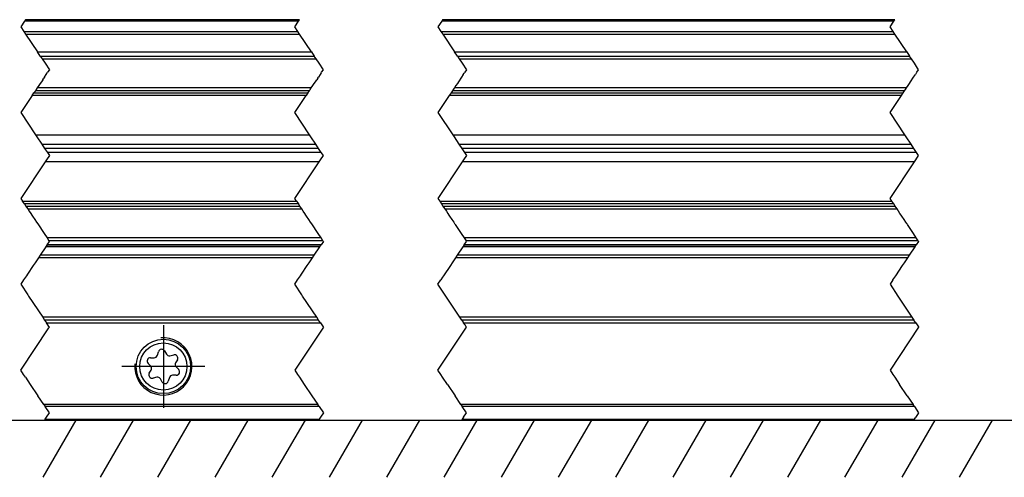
# Model space of a CAD drawing. Header units: millimetres. Extents: x -418 to 1850, y -684 to 1025.
# Tile 11 of 59: x -197 to -129, y 141 to 173. Entities that reach past the tile are written whole.
import ezdxf

# ---------------------------------------------------------------- set-up
doc = ezdxf.new("R2010")
doc.units = ezdxf.units.MM
doc.linetypes.add('DOT_CENTER', pattern=[14, 12, -1, 0, -1])
doc.layers.add('1', color=7, linetype='Continuous')

# ---------------------------------------------------------------- blocks, each defined once
blk = doc.blocks.new('REGLA_SV2-1140__7', base_point=(-299.887500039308, 154.7866984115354))
at = {"color": 2, "linetype": 'DOT_CENTER'}
for p, q in [((-197.0838203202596, 172.6866984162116), (-197.3504870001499, 172.286698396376)), ((-197.017153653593, 172.7866984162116), (-197.0838203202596, 172.6866984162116)), ((-178.2125148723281, 172.286698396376), (-177.9458481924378, 172.6866984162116)), ((-177.9458481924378, 172.6866984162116), (-177.8791815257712, 172.7866984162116)), ((-167.9458481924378, 172.6866984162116), (-168.2125148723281, 172.286698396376)), ((-167.8791815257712, 172.7866984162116), (-167.9458481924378, 172.6866984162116)), ((-136.6315280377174, 172.286698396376), (-136.364861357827, 172.6866984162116)), ((-136.364861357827, 172.6866984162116), (-136.2981946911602, 172.7866984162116)), ((-197.3504870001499, 172.286698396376), (-197.1370475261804, 171.9665391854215)), ((-197.1370475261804, 171.9665391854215), (-197.0140317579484, 171.7820155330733)), ((-177.9990753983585, 171.9665391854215), (-178.2125148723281, 172.286698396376)), ((-177.8760596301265, 171.7820155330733), (-177.9990753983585, 171.9665391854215)), ((-168.2125148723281, 172.286698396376), (-167.9990753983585, 171.9665391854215)), ((-167.9990753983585, 171.9665391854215), (-167.8760596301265, 171.7820155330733)), ((-136.4180885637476, 171.9665391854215), (-136.6315280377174, 172.286698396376)), ((-136.2950727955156, 171.7820155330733), (-136.4180885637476, 171.9665391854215)), ((-197.0140317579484, 171.7820155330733), (-196.1787997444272, 170.5291675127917)), ((-177.0408276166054, 170.5291675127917), (-177.8760596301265, 171.7820155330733)), ((-167.8760596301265, 171.7820155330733), (-167.0408276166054, 170.5291675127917)), ((-135.4598407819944, 170.5291675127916), (-136.2950727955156, 171.7820155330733)), ((-195.9891173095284, 170.2446438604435), (-196.1787997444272, 170.5291675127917)), ((-195.9891173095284, 170.2446438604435), (-195.8557839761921, 170.0446438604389)), ((-195.8557839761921, 170.0446438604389), (-195.6514823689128, 169.73819144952)), ((-177.0408276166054, 170.5291675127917), (-176.8511451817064, 170.2446438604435)), ((-176.7178118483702, 170.0446438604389), (-176.8511451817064, 170.2446438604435)), ((-176.5135102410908, 169.73819144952), (-176.7178118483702, 170.0446438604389)), ((-166.8511451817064, 170.2446438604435), (-167.0408276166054, 170.5291675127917)), ((-166.8511451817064, 170.2446438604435), (-166.7178118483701, 170.0446438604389)), ((-166.7178118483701, 170.0446438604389), (-166.5135102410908, 169.73819144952)), ((-135.4598407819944, 170.5291675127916), (-135.2701583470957, 170.2446438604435)), ((-135.1368250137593, 170.0446438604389), (-135.2701583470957, 170.2446438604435)), ((-134.9325234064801, 169.73819144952), (-135.1368250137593, 170.0446438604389)), ((-195.6514823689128, 169.73819144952), (-195.3504870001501, 169.286698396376)), ((-195.3504870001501, 169.286698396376), (-195.471014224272, 169.105907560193)), ((-176.2125148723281, 169.286698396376), (-176.5135102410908, 169.73819144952)), ((-176.3330420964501, 169.105907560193), (-176.2125148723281, 169.286698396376)), ((-166.5135102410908, 169.73819144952), (-166.2125148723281, 169.286698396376)), ((-166.2125148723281, 169.286698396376), (-166.3330420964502, 169.105907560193)), ((-134.6315280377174, 169.286698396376), (-134.9325234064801, 169.73819144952)), ((-134.7520552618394, 169.105907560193), (-134.6315280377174, 169.286698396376)), ((-195.8146359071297, 168.5904750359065), (-195.9092076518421, 168.4486174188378)), ((-195.8146359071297, 168.5904750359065), (-195.7457612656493, 168.6937869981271)), ((-195.6985127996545, 168.7646596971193), (-195.7457612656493, 168.6937869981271)), ((-195.6985127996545, 168.7646596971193), (-195.5737299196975, 168.951834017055)), ((-195.5737299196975, 168.951834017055), (-195.494281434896, 169.0710067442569)), ((-195.471014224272, 169.105907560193), (-195.494281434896, 169.0710067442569)), ((-176.7712355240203, 168.4486174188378), (-176.6766637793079, 168.5904750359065)), ((-176.6077891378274, 168.6937869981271), (-176.6766637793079, 168.5904750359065)), ((-176.6077891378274, 168.6937869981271), (-176.5605406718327, 168.7646596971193)), ((-176.4357577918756, 168.951834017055), (-176.5605406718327, 168.7646596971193)), ((-176.3563093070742, 169.0710067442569), (-176.4357577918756, 168.951834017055)), ((-176.3563093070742, 169.0710067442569), (-176.3330420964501, 169.105907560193)), ((-166.5605406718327, 168.7646596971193), (-166.7712355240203, 168.4486174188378)), ((-166.4357577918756, 168.951834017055), (-166.5605406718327, 168.7646596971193)), ((-166.4357577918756, 168.951834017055), (-166.3791603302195, 169.0367302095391)), ((-166.3791603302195, 169.0367302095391), (-166.3563093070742, 169.0710067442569)), ((-166.3330420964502, 169.105907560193), (-166.3563093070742, 169.0710067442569)), ((-135.1902486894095, 168.4486174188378), (-134.9795538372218, 168.7646596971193)), ((-134.9795538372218, 168.7646596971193), (-134.8547709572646, 168.951834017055)), ((-134.7981734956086, 169.0367302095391), (-134.8547709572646, 168.951834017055)), ((-134.7753224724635, 169.0710067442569), (-134.7981734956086, 169.0367302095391)), ((-134.7753224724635, 169.0710067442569), (-134.7520552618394, 169.105907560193)), ((-196.3285706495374, 167.819572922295), (-196.425822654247, 167.6736949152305)), ((-196.2798986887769, 167.8925808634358), (-196.3285706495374, 167.819572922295)), ((-196.1952373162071, 168.0195729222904), (-196.2798986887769, 167.8925808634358)), ((-196.0856090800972, 168.1840152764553), (-196.1952373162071, 168.0195729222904)), ((-195.9888535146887, 168.3291486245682), (-196.0856090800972, 168.1840152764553)), ((-195.9092076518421, 168.4486174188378), (-195.9888535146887, 168.3291486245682)), ((-177.2878505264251, 167.6736949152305), (-177.1905985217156, 167.819572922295)), ((-177.1905985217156, 167.819572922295), (-177.1419265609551, 167.8925808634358)), ((-177.1419265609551, 167.8925808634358), (-177.0572651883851, 168.0195729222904)), ((-177.0572651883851, 168.0195729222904), (-176.9476369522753, 168.1840152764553)), ((-176.9476369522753, 168.1840152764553), (-176.8508813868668, 168.3291486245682)), ((-176.8508813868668, 168.3291486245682), (-176.7712355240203, 168.4486174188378)), ((-167.1905985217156, 167.819572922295), (-167.2878505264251, 167.6736949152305)), ((-167.1419265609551, 167.8925808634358), (-167.1905985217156, 167.819572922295)), ((-167.0572651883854, 168.0195729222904), (-167.1419265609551, 167.8925808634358)), ((-166.9476369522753, 168.1840152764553), (-167.0572651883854, 168.0195729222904)), ((-166.8508813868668, 168.3291486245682), (-166.9476369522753, 168.1840152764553)), ((-166.7712355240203, 168.4486174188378), (-166.8508813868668, 168.3291486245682)), ((-135.7068636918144, 167.6736949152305), (-135.6096116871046, 167.819572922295)), ((-135.6096116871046, 167.819572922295), (-135.5609397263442, 167.8925808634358)), ((-135.5609397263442, 167.8925808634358), (-135.4762783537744, 168.0195729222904)), ((-135.4762783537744, 168.0195729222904), (-135.3666501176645, 168.1840152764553)), ((-135.3666501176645, 168.1840152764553), (-135.269894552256, 168.3291486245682)), ((-135.269894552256, 168.3291486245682), (-135.1902486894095, 168.4486174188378)), ((-196.5569133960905, 167.4770588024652), (-197.3504870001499, 166.286698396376)), ((-196.5569133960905, 167.4770588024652), (-196.425822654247, 167.6736949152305)), ((-178.2125148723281, 166.286698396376), (-177.4189412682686, 167.4770588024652)), ((-177.2878505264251, 167.6736949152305), (-177.4189412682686, 167.4770588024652)), ((-167.4189412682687, 167.4770588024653), (-168.2125148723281, 166.286698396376)), ((-167.2878505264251, 167.6736949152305), (-167.4189412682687, 167.4770588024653)), ((-136.6315280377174, 166.286698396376), (-135.8379544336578, 167.4770588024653)), ((-135.8379544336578, 167.4770588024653), (-135.7068636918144, 167.6736949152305)), ((-197.3504870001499, 166.286698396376), (-196.3169283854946, 164.7363604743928)), ((-177.1789562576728, 164.7363604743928), (-178.2125148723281, 166.286698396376)), ((-168.2125148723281, 166.286698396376), (-167.1789562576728, 164.7363604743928)), ((-135.5979694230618, 164.7363604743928), (-136.6315280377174, 166.286698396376)), ((-196.3169283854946, 164.7363604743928), (-196.2180113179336, 164.5879848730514)), ((-196.2180113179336, 164.5879848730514), (-195.8760451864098, 164.0750356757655)), ((-177.0800391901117, 164.5879848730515), (-177.1789562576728, 164.7363604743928)), ((-176.7380730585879, 164.0750356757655), (-177.0800391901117, 164.5879848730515)), ((-167.1789562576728, 164.7363604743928), (-167.0800391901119, 164.5879848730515)), ((-167.0800391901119, 164.5879848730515), (-166.7380730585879, 164.0750356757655)), ((-135.499052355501, 164.5879848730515), (-135.5979694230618, 164.7363604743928)), ((-135.1570862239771, 164.0750356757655), (-135.499052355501, 164.5879848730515)), ((-195.8760451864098, 164.0750356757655), (-195.6838203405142, 163.7866984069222)), ((-195.6838203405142, 163.7866984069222), (-195.4915954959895, 163.498361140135)), ((-176.5458482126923, 163.7866984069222), (-176.7380730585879, 164.0750356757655)), ((-176.3536233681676, 163.498361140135), (-176.5458482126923, 163.7866984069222)), ((-166.7380730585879, 164.0750356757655), (-166.5458482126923, 163.7866984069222)), ((-166.5458482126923, 163.7866984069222), (-166.3536233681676, 163.498361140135)), ((-134.9648613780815, 163.7866984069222), (-135.1570862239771, 164.0750356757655)), ((-134.7726365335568, 163.498361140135), (-134.9648613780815, 163.7866984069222)), ((-195.3504870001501, 163.286698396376), (-195.5513446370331, 162.9854119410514)), ((-195.4915954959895, 163.498361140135), (-195.3504870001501, 163.286698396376)), ((-176.4133725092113, 162.9854119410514), (-176.2125148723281, 163.286698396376)), ((-176.2125148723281, 163.286698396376), (-176.3536233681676, 163.498361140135)), ((-166.2125148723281, 163.286698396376), (-166.4133725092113, 162.9854119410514)), ((-166.3536233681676, 163.498361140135), (-166.2125148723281, 163.286698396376)), ((-134.8323856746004, 162.9854119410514), (-134.6315280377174, 163.286698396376)), ((-134.6315280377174, 163.286698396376), (-134.7726365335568, 163.498361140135)), ((-195.6502617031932, 162.8370363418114), (-197.3504870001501, 160.286698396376)), ((-195.5513446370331, 162.9854119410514), (-195.6502617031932, 162.8370363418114)), ((-178.2125148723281, 160.286698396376), (-176.5122895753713, 162.8370363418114)), ((-176.5122895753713, 162.8370363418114), (-176.4133725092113, 162.9854119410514)), ((-166.5122895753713, 162.8370363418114), (-168.2125148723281, 160.286698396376)), ((-166.4133725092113, 162.9854119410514), (-166.5122895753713, 162.8370363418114)), ((-136.6315280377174, 160.286698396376), (-134.9313027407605, 162.8370363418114)), ((-134.9313027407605, 162.8370363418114), (-134.8323856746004, 162.9854119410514)), ((-197.3504870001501, 160.286698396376), (-197.2235800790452, 160.0963380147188)), ((-178.0856079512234, 160.0963380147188), (-178.2125148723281, 160.286698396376)), ((-168.2125148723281, 160.286698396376), (-168.0856079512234, 160.0963380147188)), ((-136.5046211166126, 160.0963380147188), (-136.6315280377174, 160.286698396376)), ((-197.0924893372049, 159.8997019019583), (-197.2235800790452, 160.0963380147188)), ((-197.0924893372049, 159.8997019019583), (-196.9952373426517, 159.7538239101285)), ((-196.9952373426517, 159.7538239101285), (-196.9465653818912, 159.6808159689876)), ((-196.9465653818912, 159.6808159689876), (-196.8619040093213, 159.5538239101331)), ((-178.0856079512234, 160.0963380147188), (-177.9545172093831, 159.8997019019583)), ((-177.8572652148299, 159.7538239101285), (-177.9545172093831, 159.8997019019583)), ((-177.8085932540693, 159.6808159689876), (-177.8572652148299, 159.7538239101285)), ((-177.7239318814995, 159.5538239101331), (-177.8085932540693, 159.6808159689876)), ((-168.0856079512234, 160.0963380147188), (-167.9545172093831, 159.8997019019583)), ((-167.9545172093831, 159.8997019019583), (-167.8572652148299, 159.7538239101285)), ((-167.8572652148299, 159.7538239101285), (-167.8085932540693, 159.6808159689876)), ((-167.8085932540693, 159.6808159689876), (-167.7239318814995, 159.5538239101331)), ((-136.3735303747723, 159.8997019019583), (-136.5046211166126, 160.0963380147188)), ((-136.2762783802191, 159.7538239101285), (-136.3735303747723, 159.8997019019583)), ((-136.2276064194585, 159.6808159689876), (-136.2762783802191, 159.7538239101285)), ((-136.1429450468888, 159.5538239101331), (-136.2276064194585, 159.6808159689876)), ((-196.8619040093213, 159.5538239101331), (-196.7522757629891, 159.3893815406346)), ((-196.7522757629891, 159.3893815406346), (-196.655520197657, 159.2442481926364)), ((-196.655520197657, 159.2442481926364), (-196.5758743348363, 159.1247793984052)), ((-196.5758743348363, 159.1247793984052), (-196.4813025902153, 158.9829217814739)), ((-196.4813025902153, 158.9829217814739), (-196.4124279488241, 158.879609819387)), ((-196.4124279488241, 158.879609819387), (-196.3651794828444, 158.8087371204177)), ((-177.6143036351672, 159.3893815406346), (-177.7239318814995, 159.5538239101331)), ((-177.5175480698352, 159.2442481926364), (-177.6143036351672, 159.3893815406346)), ((-177.4379022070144, 159.1247793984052), (-177.5175480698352, 159.2442481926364)), ((-177.3433304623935, 158.9829217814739), (-177.4379022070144, 159.1247793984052)), ((-177.2744558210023, 158.879609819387), (-177.3433304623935, 158.9829217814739)), ((-177.2272073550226, 158.8087371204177), (-177.2744558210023, 158.879609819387)), ((-167.7239318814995, 159.5538239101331), (-167.6143036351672, 159.3893815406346)), ((-167.6143036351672, 159.3893815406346), (-167.5175480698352, 159.2442481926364)), ((-167.5175480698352, 159.2442481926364), (-167.4379022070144, 159.1247793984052)), ((-167.4379022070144, 159.1247793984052), (-167.3453846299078, 158.9860030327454)), ((-167.3453846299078, 158.9860030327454), (-167.2744558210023, 158.879609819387)), ((-167.2744558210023, 158.879609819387), (-167.2272073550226, 158.8087371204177)), ((-136.0333168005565, 159.3893815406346), (-136.1429450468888, 159.5538239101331)), ((-135.9365612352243, 159.2442481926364), (-136.0333168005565, 159.3893815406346)), ((-135.8569153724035, 159.1247793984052), (-135.9365612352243, 159.2442481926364)), ((-135.764397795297, 158.9860030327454), (-135.8569153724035, 159.1247793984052)), ((-135.6934689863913, 158.879609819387), (-135.764397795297, 158.9860030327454)), ((-135.6462205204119, 158.8087371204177), (-135.6934689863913, 158.879609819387)), ((-196.3651794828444, 158.8087371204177), (-196.2403966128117, 158.6215628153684)), ((-196.2403966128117, 158.6215628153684), (-196.1609481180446, 158.5023900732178)), ((-196.1609481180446, 158.5023900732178), (-195.7161583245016, 157.8352053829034)), ((-177.1024244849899, 158.6215628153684), (-177.2272073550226, 158.8087371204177)), ((-177.0229759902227, 158.5023900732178), (-177.1024244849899, 158.6215628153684)), ((-176.5781861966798, 157.8352053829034), (-177.0229759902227, 158.5023900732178)), ((-167.2272073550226, 158.8087371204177), (-167.1024244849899, 158.6215628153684)), ((-167.1024244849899, 158.6215628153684), (-167.0458270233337, 158.5366666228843)), ((-167.0458270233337, 158.5366666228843), (-167.0229759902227, 158.5023900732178)), ((-167.0229759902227, 158.5023900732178), (-166.9997087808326, 158.4674892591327)), ((-166.9997087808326, 158.4674892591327), (-166.5781861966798, 157.8352053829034)), ((-135.521437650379, 158.6215628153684), (-135.6462205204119, 158.8087371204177)), ((-135.464840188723, 158.5366666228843), (-135.521437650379, 158.6215628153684)), ((-135.4419891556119, 158.5023900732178), (-135.464840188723, 158.5366666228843)), ((-135.4187219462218, 158.4674892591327), (-135.4419891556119, 158.5023900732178)), ((-134.997199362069, 157.8352053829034), (-135.4187219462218, 158.4674892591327)), ((-195.7161583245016, 157.8352053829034), (-195.5118567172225, 157.5287529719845)), ((-195.5118567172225, 157.5287529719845), (-195.378523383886, 157.3287529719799)), ((-176.3738845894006, 157.5287529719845), (-176.5781861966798, 157.8352053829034)), ((-176.2405512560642, 157.3287529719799), (-176.3738845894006, 157.5287529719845)), ((-166.5781861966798, 157.8352053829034), (-166.3738845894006, 157.5287529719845)), ((-166.3738845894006, 157.5287529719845), (-166.2405512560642, 157.3287529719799)), ((-134.7928977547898, 157.5287529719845), (-134.997199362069, 157.8352053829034)), ((-134.6595644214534, 157.3287529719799), (-134.7928977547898, 157.5287529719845)), ((-195.6012067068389, 156.9106188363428), (-195.9922288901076, 156.3240855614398)), ((-195.5896794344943, 156.9279097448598), (-195.6012067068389, 156.9106188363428)), ((-195.5121330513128, 157.0442293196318), (-195.5896794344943, 156.9279097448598)), ((-195.5121330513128, 157.0442293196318), (-195.3504870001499, 157.2866983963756)), ((-195.3504870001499, 157.2866983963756), (-195.378523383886, 157.3287529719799)), ((-176.8542567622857, 156.3240855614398), (-176.463234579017, 156.9106188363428)), ((-176.463234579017, 156.9106188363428), (-176.4517073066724, 156.9279097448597)), ((-176.4517073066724, 156.9279097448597), (-176.3741609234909, 157.0442293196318)), ((-176.2125148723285, 157.2866983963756), (-176.3741609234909, 157.0442293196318)), ((-176.2405512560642, 157.3287529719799), (-176.2125148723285, 157.2866983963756)), ((-166.463234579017, 156.9106188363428), (-166.8542567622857, 156.3240855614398)), ((-166.4517073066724, 156.9279097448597), (-166.463234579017, 156.9106188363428)), ((-166.3741609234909, 157.0442293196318), (-166.4517073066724, 156.9279097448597)), ((-166.3741609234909, 157.0442293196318), (-166.212514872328, 157.2866983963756)), ((-166.212514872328, 157.2866983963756), (-166.2405512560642, 157.3287529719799)), ((-135.2732699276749, 156.3240855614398), (-134.8822477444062, 156.9106188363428)), ((-134.8822477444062, 156.9106188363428), (-134.8707204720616, 156.9279097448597)), ((-134.8707204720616, 156.9279097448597), (-134.7931740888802, 157.0442293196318)), ((-134.6315280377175, 157.2866983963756), (-134.7931740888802, 157.0442293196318)), ((-134.6595644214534, 157.3287529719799), (-134.6315280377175, 157.2866983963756)), ((-196.1140349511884, 156.1413764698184), (-196.347365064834, 155.7913812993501)), ((-195.9922288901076, 156.3240855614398), (-196.1140349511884, 156.1413764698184)), ((-177.2093929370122, 155.7913812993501), (-176.9760628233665, 156.1413764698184)), ((-176.9760628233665, 156.1413764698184), (-176.8542567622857, 156.3240855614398)), ((-166.9760628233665, 156.1413764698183), (-167.2093929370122, 155.7913812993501)), ((-166.8542567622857, 156.3240855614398), (-166.9760628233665, 156.1413764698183)), ((-135.6284061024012, 155.7913812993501), (-135.3950759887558, 156.1413764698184)), ((-135.3950759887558, 156.1413764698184), (-135.2732699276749, 156.3240855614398)), ((-196.470380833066, 155.6068576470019), (-196.8838203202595, 154.9866984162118)), ((-196.347365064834, 155.7913812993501), (-196.470380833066, 155.6068576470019)), ((-177.7458481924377, 154.9866984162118), (-177.3324087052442, 155.606857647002)), ((-177.3324087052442, 155.606857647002), (-177.2093929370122, 155.7913812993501)), ((-167.3324087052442, 155.606857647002), (-167.8125148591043, 154.8866984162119)), ((-167.2093929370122, 155.7913812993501), (-167.3324087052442, 155.606857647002)), ((-136.2315280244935, 154.8866984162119), (-135.7514218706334, 155.606857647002)), ((-135.7514218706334, 155.606857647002), (-135.6284061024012, 155.7913812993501)), ((-196.9504869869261, 154.8866984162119), (-197.0171536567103, 154.7866984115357)), ((-196.8838203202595, 154.9866984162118), (-196.9504869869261, 154.8866984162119)), ((-177.8791815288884, 154.7866984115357), (-177.8125148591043, 154.8866984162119)), ((-177.8125148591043, 154.8866984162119), (-177.7458481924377, 154.9866984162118))]:
    blk.add_line(p, q, dxfattribs=at)
at = {"color": 3, "linetype": 'Continuous'}
for p, q in [((-177.9458481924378, 172.6866984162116), (-197.0838203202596, 172.6866984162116)), ((-136.364861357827, 172.6866984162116), (-167.9458481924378, 172.6866984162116)), ((-197.1370475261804, 171.9665391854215), (-177.9990753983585, 171.9665391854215)), ((-167.9990753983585, 171.9665391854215), (-136.4180885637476, 171.9665391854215)), ((-197.0140317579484, 171.7820155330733), (-177.8760596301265, 171.7820155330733)), ((-167.8760596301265, 171.7820155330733), (-136.2950727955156, 171.7820155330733)), ((-196.1787997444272, 170.5291675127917), (-177.0408276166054, 170.5291675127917)), ((-195.8557839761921, 170.0446438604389), (-176.7178118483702, 170.0446438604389)), ((-167.0408276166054, 170.5291675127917), (-135.4598407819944, 170.5291675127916)), ((-166.7178118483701, 170.0446438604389), (-135.1368250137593, 170.0446438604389)), ((-177.0572651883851, 168.0195729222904), (-196.1952373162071, 168.0195729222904)), ((-135.4762783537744, 168.0195729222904), (-167.0572651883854, 168.0195729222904)), ((-177.4189412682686, 167.4770588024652), (-196.5569133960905, 167.4770588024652)), ((-196.425822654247, 167.6736949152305), (-177.2878505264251, 167.6736949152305)), ((-135.8379544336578, 167.4770588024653), (-167.4189412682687, 167.4770588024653)), ((-167.2878505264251, 167.6736949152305), (-135.7068636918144, 167.6736949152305)), ((-197.2235800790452, 160.0963380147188), (-178.0856079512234, 160.0963380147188)), ((-177.9545172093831, 159.8997019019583), (-197.0924893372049, 159.8997019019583)), ((-168.0856079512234, 160.0963380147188), (-136.5046211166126, 160.0963380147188)), ((-136.3735303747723, 159.8997019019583), (-167.9545172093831, 159.8997019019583)), ((-196.8619040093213, 159.5538239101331), (-177.7239318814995, 159.5538239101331)), ((-167.7239318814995, 159.5538239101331), (-136.1429450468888, 159.5538239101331)), ((-176.3738845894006, 157.5287529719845), (-195.5118567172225, 157.5287529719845)), ((-134.7928977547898, 157.5287529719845), (-166.3738845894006, 157.5287529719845)), ((-176.3741609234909, 157.0442293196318), (-195.5121330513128, 157.0442293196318)), ((-134.7931740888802, 157.0442293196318), (-166.3741609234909, 157.0442293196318))]:
    blk.add_line(p, q, dxfattribs=at)
at = {"color": 7, "linetype": 'Continuous'}
for p, q in [((-177.8791815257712, 172.7866984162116), (-197.017153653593, 172.7866984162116)), ((-136.2981946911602, 172.7866984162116), (-167.8791815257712, 172.7866984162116)), ((-195.9891173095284, 170.2446438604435), (-176.8511451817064, 170.2446438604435)), ((-166.8511451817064, 170.2446438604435), (-135.2701583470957, 170.2446438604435)), ((-177.1905985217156, 167.819572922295), (-196.3285706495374, 167.819572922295)), ((-135.6096116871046, 167.819572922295), (-167.1905985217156, 167.819572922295)), ((-196.3169283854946, 164.7363604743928), (-177.1789562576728, 164.7363604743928)), ((-167.1789562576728, 164.7363604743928), (-135.5979694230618, 164.7363604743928)), ((-195.8760451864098, 164.0750356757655), (-176.7380730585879, 164.0750356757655)), ((-176.5458482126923, 163.7866984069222), (-195.6838203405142, 163.7866984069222)), ((-166.7380730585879, 164.0750356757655), (-135.1570862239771, 164.0750356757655)), ((-134.9648613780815, 163.7866984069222), (-166.5458482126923, 163.7866984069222)), ((-176.3536233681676, 163.498361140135), (-195.4915954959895, 163.498361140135)), ((-134.7726365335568, 163.498361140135), (-166.3536233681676, 163.498361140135)), ((-176.5122895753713, 162.8370363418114), (-195.6502617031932, 162.8370363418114)), ((-134.9313027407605, 162.8370363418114), (-166.5122895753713, 162.8370363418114)), ((-196.9952373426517, 159.7538239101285), (-177.8572652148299, 159.7538239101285)), ((-167.8572652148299, 159.7538239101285), (-136.2762783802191, 159.7538239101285)), ((-176.2405512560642, 157.3287529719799), (-195.378523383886, 157.3287529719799)), ((-134.6595644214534, 157.3287529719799), (-166.2405512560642, 157.3287529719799))]:
    blk.add_line(p, q, dxfattribs=at)
blk = doc.blocks.new('SOPORTE_SV2__8', base_point=(-302.8875000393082, 144.78669839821))
at = {"color": 2, "linetype": 'DOT_CENTER'}
for p, q in [((-195.6012067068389, 156.9106188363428), (-195.9922288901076, 156.3240855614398)), ((-195.5896794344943, 156.9279097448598), (-195.6012067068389, 156.9106188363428)), ((-176.8542567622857, 156.3240855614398), (-176.463234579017, 156.9106188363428)), ((-176.463234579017, 156.9106188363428), (-176.4517073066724, 156.9279097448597)), ((-166.463234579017, 156.9106188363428), (-166.8542567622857, 156.3240855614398)), ((-166.4517073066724, 156.9279097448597), (-166.463234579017, 156.9106188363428)), ((-135.2732699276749, 156.3240855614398), (-134.8822477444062, 156.9106188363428)), ((-134.8822477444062, 156.9106188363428), (-134.8707204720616, 156.9279097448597)), ((-196.1140349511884, 156.1413764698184), (-196.347365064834, 155.7913812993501)), ((-195.9922288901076, 156.3240855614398), (-196.1140349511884, 156.1413764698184)), ((-177.2093929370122, 155.7913812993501), (-176.9760628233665, 156.1413764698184)), ((-176.9760628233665, 156.1413764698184), (-176.8542567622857, 156.3240855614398)), ((-166.9760628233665, 156.1413764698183), (-167.2093929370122, 155.7913812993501)), ((-166.8542567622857, 156.3240855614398), (-166.9760628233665, 156.1413764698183)), ((-135.6284061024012, 155.7913812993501), (-135.3950759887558, 156.1413764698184)), ((-135.3950759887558, 156.1413764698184), (-135.2732699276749, 156.3240855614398)), ((-196.470380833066, 155.6068576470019), (-196.8838203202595, 154.9866984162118)), ((-196.347365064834, 155.7913812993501), (-196.470380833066, 155.6068576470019)), ((-177.7458481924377, 154.9866984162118), (-177.3324087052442, 155.606857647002)), ((-177.3324087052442, 155.606857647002), (-177.2093929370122, 155.7913812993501)), ((-167.3324087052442, 155.606857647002), (-167.8125148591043, 154.8866984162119)), ((-167.2093929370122, 155.7913812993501), (-167.3324087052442, 155.606857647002)), ((-136.2315280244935, 154.8866984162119), (-135.7514218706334, 155.606857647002)), ((-135.7514218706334, 155.606857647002), (-135.6284061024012, 155.7913812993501)), ((-197.0171536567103, 154.7866984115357), (-197.1504869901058, 154.5866984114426)), ((-196.9504869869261, 154.8866984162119), (-197.0171536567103, 154.7866984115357)), ((-196.8838203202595, 154.9866984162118), (-196.9504869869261, 154.8866984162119)), ((-178.0125148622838, 154.5866984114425), (-177.8791815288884, 154.7866984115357)), ((-177.8791815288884, 154.7866984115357), (-177.8125148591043, 154.8866984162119)), ((-177.8125148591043, 154.8866984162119), (-177.7458481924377, 154.9866984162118)), ((-167.8791815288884, 154.7866984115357), (-168.0125148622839, 154.5866984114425)), ((-167.8125148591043, 154.8866984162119), (-167.8791815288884, 154.7866984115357)), ((-136.431528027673, 154.5866984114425), (-136.2981946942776, 154.7866984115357)), ((-136.2981946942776, 154.7866984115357), (-136.2315280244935, 154.8866984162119)), ((-197.1504869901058, 154.5866984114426), (-197.3504870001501, 154.286698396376)), ((-197.3504870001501, 154.286698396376), (-196.8501806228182, 153.5362388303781)), ((-178.2125148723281, 154.286698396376), (-178.0125148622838, 154.5866984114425)), ((-177.7122084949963, 153.5362388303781), (-178.2125148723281, 154.286698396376)), ((-168.2125148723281, 154.286698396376), (-168.0125148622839, 154.5866984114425)), ((-167.6645801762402, 153.464796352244), (-168.2125148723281, 154.286698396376)), ((-136.431528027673, 154.5866984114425), (-136.6315280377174, 154.286698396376)), ((-136.6315280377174, 154.286698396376), (-136.0835933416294, 153.464796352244)), ((-196.8501806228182, 153.5362388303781), (-196.8025523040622, 153.464796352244)), ((-196.8025523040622, 153.464796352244), (-195.8171536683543, 151.9866983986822)), ((-177.6645801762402, 153.464796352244), (-177.7122084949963, 153.5362388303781)), ((-176.6791815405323, 151.9866983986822), (-177.6645801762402, 153.464796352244)), ((-166.6791815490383, 151.9866984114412), (-167.6645801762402, 153.464796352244)), ((-136.0835933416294, 153.464796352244), (-135.0981947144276, 151.9866984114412)), ((-195.8171536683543, 151.9866983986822), (-195.6838203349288, 151.7866983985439)), ((-195.6838203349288, 151.7866983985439), (-195.5504870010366, 151.5866983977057)), ((-195.4518982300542, 151.4388152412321), (-195.5504870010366, 151.5866983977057)), ((-195.3875000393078, 151.3422179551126), (-195.4518982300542, 151.4388152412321)), ((-195.3661932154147, 151.310257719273), (-195.3875000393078, 151.3422179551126)), ((-195.3504870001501, 151.286698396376), (-195.3661932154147, 151.310257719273)), ((-176.5458482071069, 151.7866983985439), (-176.6791815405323, 151.9866983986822)), ((-176.4125148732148, 151.5866983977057), (-176.5458482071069, 151.7866983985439)), ((-176.4125148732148, 151.5866983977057), (-176.3139261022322, 151.438815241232)), ((-176.3139261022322, 151.438815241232), (-176.2282210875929, 151.3102577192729)), ((-176.2282210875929, 151.3102577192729), (-176.2125148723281, 151.286698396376)), ((-166.5458482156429, 151.7866984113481), (-166.6791815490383, 151.9866984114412)), ((-166.5458482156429, 151.7866984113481), (-166.4125148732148, 151.5866983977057)), ((-166.3139261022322, 151.438815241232), (-166.4125148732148, 151.5866983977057)), ((-166.2282210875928, 151.3102577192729), (-166.3139261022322, 151.438815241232)), ((-166.2125148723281, 151.2866983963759), (-166.2282210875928, 151.3102577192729)), ((-135.0981947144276, 151.9866984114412), (-134.9648613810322, 151.7866984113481)), ((-134.8315280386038, 151.5866983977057), (-134.9648613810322, 151.7866984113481)), ((-134.8315280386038, 151.5866983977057), (-134.7329392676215, 151.438815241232)), ((-134.7329392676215, 151.438815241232), (-134.647234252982, 151.3102577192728)), ((-134.647234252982, 151.3102577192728), (-134.6315280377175, 151.286698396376)), ((-197.3504870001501, 148.286698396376), (-195.3875000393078, 151.2311788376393)), ((-195.3875000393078, 151.2311788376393), (-195.3504870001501, 151.286698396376)), ((-176.2125148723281, 151.286698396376), (-178.2125148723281, 148.286698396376)), ((-168.2125148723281, 148.286698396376), (-166.2125148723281, 151.2866983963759)), ((-134.6315280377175, 151.286698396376), (-136.6315280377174, 148.286698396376)), ((-197.1504870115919, 147.9866984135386), (-197.3504870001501, 148.286698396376)), ((-197.0171536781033, 147.7866984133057), (-197.1504870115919, 147.9866984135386)), ((-178.2125148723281, 148.286698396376), (-178.0125148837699, 147.9866984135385)), ((-178.0125148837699, 147.9866984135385), (-177.8791815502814, 147.7866984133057)), ((-168.0125148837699, 147.9866984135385), (-168.2125148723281, 148.286698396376)), ((-167.8791815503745, 147.7866984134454), (-168.0125148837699, 147.9866984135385)), ((-136.6315280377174, 148.286698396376), (-136.4315280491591, 147.9866984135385)), ((-136.4315280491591, 147.9866984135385), (-136.2981947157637, 147.7866984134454)), ((-197.0171536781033, 147.7866984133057), (-196.6838203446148, 147.2866984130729)), ((-196.6838203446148, 147.2866984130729), (-196.1504870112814, 146.4866984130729)), ((-177.8791815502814, 147.7866984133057), (-177.5458482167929, 147.2866984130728)), ((-177.5458482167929, 147.2866984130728), (-177.0125148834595, 146.4866984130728)), ((-167.5458482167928, 147.2866984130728), (-167.8791815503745, 147.7866984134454)), ((-167.5458482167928, 147.2866984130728), (-167.0125148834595, 146.4866984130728)), ((-136.2981947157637, 147.7866984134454), (-135.9648613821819, 147.2866984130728)), ((-135.4315280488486, 146.4866984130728), (-135.9648613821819, 147.2866984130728)), ((-195.7390488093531, 145.8695411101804), (-196.1504870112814, 146.4866984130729)), ((-195.7390488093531, 145.8695411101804), (-195.6447679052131, 145.7281197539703)), ((-177.0125148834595, 146.4866984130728), (-176.6010766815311, 145.8695411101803)), ((-176.5067957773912, 145.7281197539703), (-176.6010766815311, 145.8695411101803)), ((-166.6010766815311, 145.8695411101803), (-167.0125148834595, 146.4866984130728)), ((-166.6010766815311, 145.8695411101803), (-166.5067957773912, 145.7281197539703)), ((-135.4315280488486, 146.4866984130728), (-135.0200898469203, 145.8695411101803)), ((-134.9258089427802, 145.7281197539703), (-135.0200898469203, 145.8695411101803)), ((-195.3504870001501, 145.286698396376), (-195.6447679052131, 145.7281197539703)), ((-195.5504869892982, 144.9866984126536), (-195.3504870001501, 145.286698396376)), ((-176.5067957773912, 145.7281197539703), (-176.2125148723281, 145.286698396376)), ((-176.2125148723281, 145.286698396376), (-176.4125148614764, 144.9866984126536)), ((-166.2125148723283, 145.286698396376), (-166.5067957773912, 145.7281197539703)), ((-166.4125148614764, 144.9866984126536), (-166.2125148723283, 145.286698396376)), ((-134.9258089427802, 145.7281197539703), (-134.6315280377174, 145.286698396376)), ((-134.6315280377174, 145.286698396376), (-134.8315280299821, 144.986698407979)), ((-195.644767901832, 144.8452770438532), (-195.6838203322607, 144.7866983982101)), ((-195.644767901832, 144.8452770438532), (-195.5504869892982, 144.9866984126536)), ((-176.5458482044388, 144.7866983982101), (-176.5067957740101, 144.8452770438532)), ((-176.4125148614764, 144.9866984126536), (-176.5067957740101, 144.8452770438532)), ((-166.5067957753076, 144.8452770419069), (-166.5458482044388, 144.7866983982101)), ((-166.4125148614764, 144.9866984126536), (-166.5067957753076, 144.8452770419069)), ((-134.964861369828, 144.78669839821), (-134.9258089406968, 144.8452770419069)), ((-134.9258089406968, 144.8452770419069), (-134.8315280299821, 144.986698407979))]:
    blk.add_line(p, q, dxfattribs=at)
at = {"color": 3, "linetype": 'Continuous'}
for p, q in [((-176.463234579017, 156.9106188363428), (-195.6012067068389, 156.9106188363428)), ((-134.8822477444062, 156.9106188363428), (-166.463234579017, 156.9106188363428)), ((-176.9760628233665, 156.1413764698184), (-196.1140349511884, 156.1413764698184)), ((-176.8542567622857, 156.3240855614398), (-195.9922288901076, 156.3240855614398)), ((-135.3950759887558, 156.1413764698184), (-166.9760628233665, 156.1413764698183)), ((-135.2732699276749, 156.3240855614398), (-166.8542567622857, 156.3240855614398)), ((-176.6791815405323, 151.9866983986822), (-195.8171536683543, 151.9866983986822)), ((-195.5504870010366, 151.5866983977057), (-176.4125148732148, 151.5866983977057)), ((-135.0981947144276, 151.9866984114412), (-166.6791815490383, 151.9866984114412)), ((-166.4125148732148, 151.5866983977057), (-134.8315280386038, 151.5866983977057)), ((-176.6010766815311, 145.8695411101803), (-195.7390488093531, 145.8695411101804)), ((-135.0200898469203, 145.8695411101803), (-166.6010766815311, 145.8695411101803)), ((-176.5067957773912, 145.7281197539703), (-195.6447679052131, 145.7281197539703)), ((-134.9258089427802, 145.7281197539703), (-166.5067957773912, 145.7281197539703)), ((-195.644767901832, 144.8452770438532), (-176.5067957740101, 144.8452770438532)), ((-166.5067957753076, 144.8452770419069), (-134.9258089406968, 144.8452770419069))]:
    blk.add_line(p, q, dxfattribs=at)
at = {"color": 7, "linetype": 'Continuous'}
for p, q in [((-176.4517073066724, 156.9279097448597), (-195.5896794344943, 156.9279097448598)), ((-134.8707204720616, 156.9279097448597), (-166.4517073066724, 156.9279097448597)), ((-176.5458482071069, 151.7866983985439), (-195.6838203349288, 151.7866983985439)), ((-134.9648613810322, 151.7866984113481), (-166.5458482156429, 151.7866984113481)), ((-187.806855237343, 149.3181897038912), (-187.7337456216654, 149.5710138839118)), ((-187.3093112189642, 149.6232165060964), (-187.1800977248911, 149.4007766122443)), ((-186.9249196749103, 149.2914332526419), (-186.6632106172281, 149.3540609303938)), ((-188.2739715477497, 148.5642922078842), (-188.4563611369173, 148.754011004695)), ((-188.2910315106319, 149.1476727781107), (-188.0279317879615, 149.1502701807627)), ((-186.4065856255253, 149.0136537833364), (-186.5359060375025, 148.7844686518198)), ((-188.3683932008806, 148.0597150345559), (-188.2390872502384, 148.2888745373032)), ((-186.4839821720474, 147.9256916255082), (-186.7471113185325, 147.9230939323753)), ((-186.5010217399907, 148.5090509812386), (-186.3186525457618, 148.3193533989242)), ((-187.8546517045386, 147.7827964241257), (-188.1101369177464, 147.7197044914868)), ((-187.4648801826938, 147.4487266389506), (-187.5986908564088, 147.6752982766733)), ((-186.9681867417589, 147.7551783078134), (-187.0412954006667, 147.5023739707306)), ((-176.5458482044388, 144.7866983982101), (-195.6838203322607, 144.7866983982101)), ((-149.887500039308, 144.7866984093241), (-166.5458482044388, 144.7866983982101)), ((-149.887500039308, 144.7866984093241), (-144.4517388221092, 144.78669840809)), ((-134.964861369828, 144.78669839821), (-144.4517388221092, 144.78669840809))]:
    blk.add_line(p, q, dxfattribs=at)
for radius in [1.900000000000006, 1.650000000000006]:
    blk.add_circle((-187.387500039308, 148.5366983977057), radius, dxfattribs=at)
for centre, radius, start, end in [((-188.0302272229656, 149.3827825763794), 0.2325237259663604, 270.5656234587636, 343.8716234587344), ((-187.5103736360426, 149.5064210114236), 0.2325237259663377, 30.15194956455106, 163.8716234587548), ((-186.9790353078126, 149.517572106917), 0.2325237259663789, 210.1519495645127, 283.4579495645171), ((-186.6090949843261, 149.1279220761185), 0.2325237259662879, 330.5656234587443, 103.4579495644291), ((-188.2887360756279, 148.9151603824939), 0.2325237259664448, 90.56562345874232, 223.8716234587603), ((-188.4415966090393, 148.4031428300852), 0.2325237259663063, 330.565623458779, 43.87162345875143), ((-186.3333966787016, 148.6702003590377), 0.2325237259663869, 150.565623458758, 223.8716234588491), ((-188.1658838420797, 147.9454467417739), 0.232523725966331, 150.5656234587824, 283.8716234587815), ((-186.7448158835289, 147.6905815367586), 0.2325237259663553, 90.56562345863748, 163.8706234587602), ((-186.4862776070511, 148.158204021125), 0.2325237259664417, 270.5656234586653, 43.87162345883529), ((-187.7989047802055, 147.5570541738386), 0.2325237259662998, 30.56562345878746, 103.871623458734), ((-187.2646662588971, 147.5669707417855), 0.2325237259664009, 210.5656234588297, 343.8706234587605)]:
    blk.add_arc(centre, radius, start, end, dxfattribs=at)
at = {"layer": '1', "color": 2, "linetype": 'DOT_CENTER'}
for p, q in [((-187.387500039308, 151.4366983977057), (-187.387500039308, 145.6366983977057)), ((-184.487500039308, 148.5366983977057), (-190.2875000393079, 148.5366983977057))]:
    blk.add_line(p, q, dxfattribs=at)
at = {"layer": '1', "color": 30, "linetype": 'Continuous'}
blk.add_arc((-187.387500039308, 148.5366983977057), 1.999999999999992, 175.0000000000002, 94.99999999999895, dxfattribs=at)
blk = doc.blocks.new('REGLA_SV2-1140mm__10', base_point=(-302.8875000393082, 144.78669839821))
for name, p in [('REGLA_SV2-1140__7', (-299.887500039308, 154.7866984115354)), ('SOPORTE_SV2__8', (-302.8875000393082, 144.78669839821))]:
    blk.add_blockref(name, p)
blk = doc.blocks.new('Bottom1', base_point=(-215.3875000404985, 158.786698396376))
at = {"layer": '1', "color": 2, "linetype": 'Continuous'}
for p, q in [((-345.4931504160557, 144.7866984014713), (-82.54315041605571, 144.7866984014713)), ((-193.4931504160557, 144.7866984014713), (-195.8025514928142, 140.7866984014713)), ((-189.4931504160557, 144.7866984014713), (-191.8025514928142, 140.7866984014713)), ((-185.4931504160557, 144.7866984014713), (-187.8025514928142, 140.7866984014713)), ((-181.4931504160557, 144.7866984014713), (-183.8025514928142, 140.7866984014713)), ((-177.4931504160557, 144.7866984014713), (-179.8025514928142, 140.7866984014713)), ((-173.4931504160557, 144.7866984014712), (-175.8025514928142, 140.7866984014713)), ((-169.4931504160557, 144.7866984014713), (-171.8025514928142, 140.7866984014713)), ((-165.4931504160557, 144.7866984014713), (-167.8025514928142, 140.7866984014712)), ((-161.4931504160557, 144.7866984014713), (-163.8025514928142, 140.7866984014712)), ((-157.4931504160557, 144.7866984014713), (-159.8025514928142, 140.7866984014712)), ((-153.4931504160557, 144.7866984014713), (-155.8025514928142, 140.7866984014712)), ((-149.4931504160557, 144.7866984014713), (-151.8025514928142, 140.7866984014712)), ((-145.4931504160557, 144.7866984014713), (-147.8025514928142, 140.7866984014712)), ((-141.4931504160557, 144.7866984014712), (-143.8025514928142, 140.7866984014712)), ((-137.4931504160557, 144.7866984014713), (-139.8025514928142, 140.7866984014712)), ((-133.4931504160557, 144.7866984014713), (-135.8025514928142, 140.7866984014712)), ((-129.4931504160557, 144.7866984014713), (-131.8025514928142, 140.7866984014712))]:
    blk.add_line(p, q, dxfattribs=at)
blk.add_blockref('REGLA_SV2-1140mm__10', (-302.8875000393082, 144.78669839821))

msp = doc.modelspace()

# ---------------------------------------------------------------- block references
msp.add_blockref('Bottom1', (-215.3875000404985, 158.786698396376))

doc.saveas('drawing.dxf')
